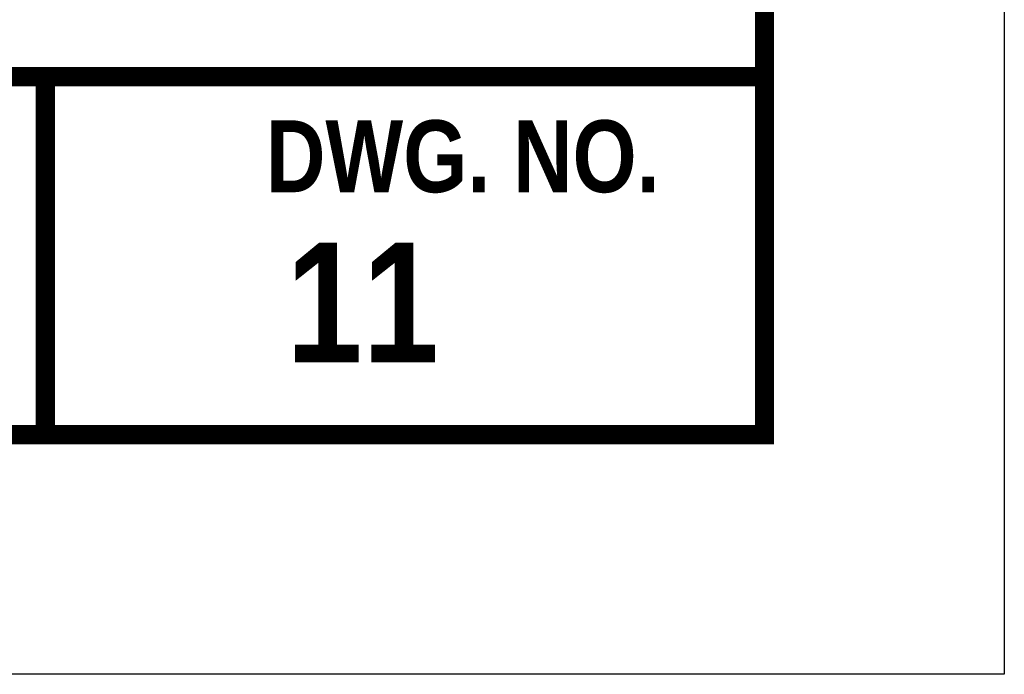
# Model space of a CAD drawing. Header units: feet. Extents: x 0.5 to 9, y 0.5 to 11.5.
# Tile 3 of 133: x 6.9 to 9, y 0.5 to 1.9. Entities that reach past the tile are written whole.
import ezdxf
from ezdxf.enums import TextEntityAlignment as Align

# ---------------------------------------------------------------- set-up
doc = ezdxf.new("R2010")
doc.units = ezdxf.units.FT
doc.header["$LTSCALE"] = 200
doc.header["$MEASUREMENT"] = 0
doc.layers.get('DEFPOINTS').update_dxf_attribs({"linetype": 'CONTINUOUS'})
doc.layers.add('BORDER', color=7, linetype='CONTINUOUS')
doc.layers.add('TEXT', color=7, linetype='CONTINUOUS')
doc.styles.add('TECHNICAL', font='techb___.ttf')

msp = doc.modelspace()

# ---------------------------------------------------------------- linework, layer by layer
at = {"layer": 'BORDER', "const_width": 0.04}
msp.add_lwpolyline([(1, 1), (1, 11), (8.5, 11), (8.5, 1)], close=True, dxfattribs=at)
for points in [[(1, 1.74672), (8.5, 1.74672)], [(7.00001, 1.74672), (7.00001, 1)]]:
    msp.add_lwpolyline(points, dxfattribs=at)
at = {"layer": 'DEFPOINTS', "color": 3, "linetype": 'ByBlock', "ltscale": 0.01}
msp.add_lwpolyline([(0.5, 0.5), (0.5, 11.5), (9, 11.5), (9, 0.5)], close=True, dxfattribs=at)

# ---------------------------------------------------------------- texts
at = {"layer": 'TEXT', "color": 7, "style": 'TECHNICAL'}
for s, height, p in [('DWG. NO.', 0.15, (8.28107, 1.58054)), ('11', 0.25, (7.82087, 1.27556))]:
    msp.add_text(s, height=height, dxfattribs=at).set_placement(p, align=Align.MIDDLE_RIGHT)

doc.saveas('drawing.dxf')
